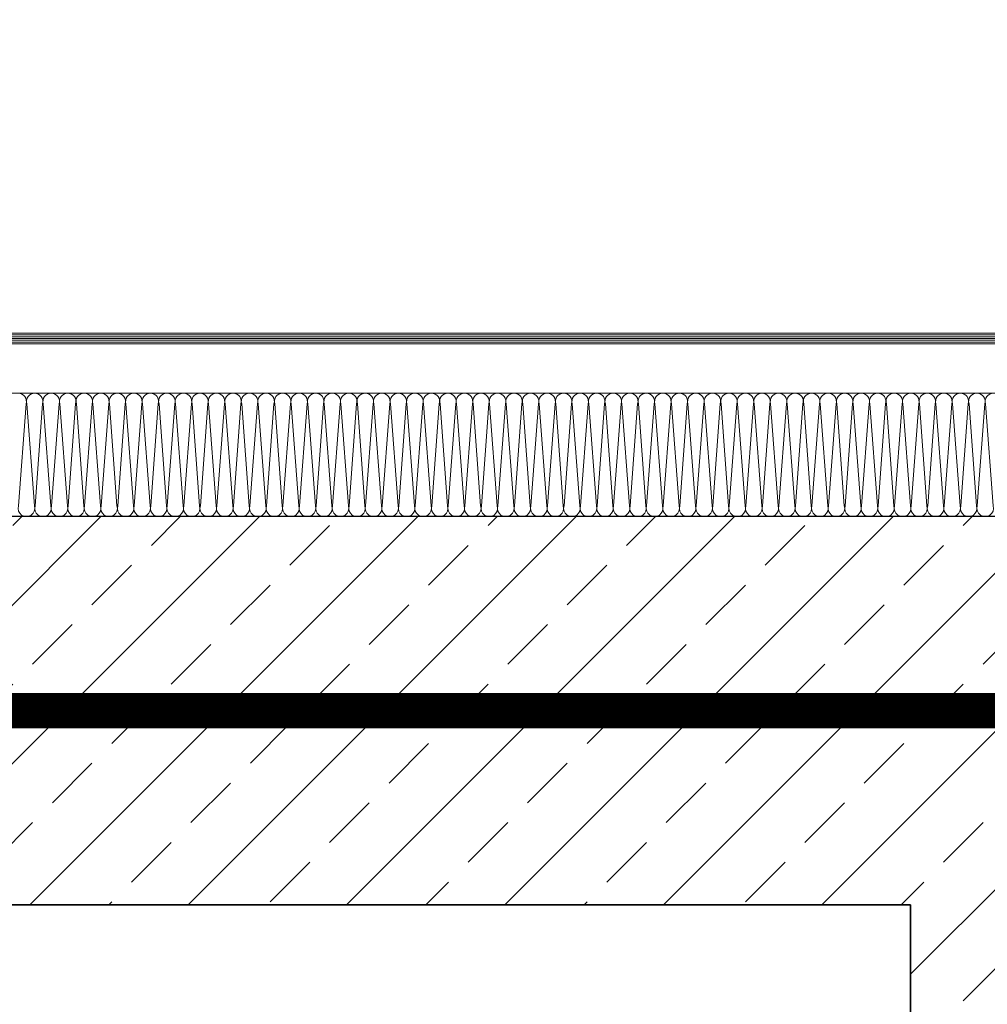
# Model space of a CAD drawing. Header units: millimetres. Extents: x -1147 to 4913, y -2332 to 921.
# Tile 24 of 119: x -129 to -74, y 172 to 228. Entities that reach past the tile are written whole.
import ezdxf
from ezdxf import colors
from ezdxf.entities.mleader import LeaderData, LeaderLine
from ezdxf.math import Vec2, Vec3

# ---------------------------------------------------------------- set-up
doc = ezdxf.new("R2010")
doc.units = ezdxf.units.MM
doc.header["$LTSCALE"] = 0.2
doc.linetypes.add('DASHEDX2', pattern=[1.5, 1, -0.5])
for name, color, linetype, lineweight in [('_MB_ocieplenie_0.09', 252, 'Continuous', 9), ('A-KOMENTWYM - DETAL', 30, 'Continuous', 5), ('ST_AE_GLAS_szraf', 252, 'Continuous', 0), ('ST_AE_GLAS_widok', 142, 'Continuous', 9)]:
    doc.layers.add(name, color=color, linetype=linetype, lineweight=lineweight)
doc.layers.add('_p.poż.', color=7, linetype='Continuous', true_color=0xf20000)
for name, color, linetype in [('A-opis', 7, 'Continuous'), ('A-widok', 41, 'Continuous'), ('A-ściany', 140, 'Continuous')]:
    doc.layers.add(name, color=color, linetype=linetype)
doc.styles.add('Arch-Dim', font='romans.shx', dxfattribs={"width": 0.75})
doc.styles.add('TXT', font='romans.shx', dxfattribs={"width": 0.7})
doc.dimstyles.new('1-50', dxfattribs={"dimtxt": 12, "dimasz": 8, "dimexe": 3, "dimexo": 0, "dimgap": 2, "dimtad": 1, "dimrnd": 0.5, "dimzin": 12, "dimdsep": 46, "dimtxsty": 'TXT', "dimblk": 'OBLIQUE', "dimcen": 0.125, "dimdle": 2, "dimclrd": 256, "dimclre": 256, "dimclrt": 7, "dimazin": 0, "dimtfac": 1, "dimtix": 1, "dimtmove": 1, "dimatfit": 2, "dimfxl": 3, "dimfxlon": 1, "dimtvp": 10, "dimtolj": 1, "dimtzin": 0, "dimarcsym": 0})

# ---------------------------------------------------------------- blocks, each defined once
blk = doc.blocks.new('_None')
blk = doc.blocks.new('_Oblique')
at = {"color": 0, "linetype": 'ByBlock', "lineweight": -2}
blk.add_line((-0.5, -0.5), (0.5, 0.5), dxfattribs=at)
blk = doc.blocks.new('*D355')
at = {"layer": 'A-KOMENTWYM - DETAL', "lineweight": -2}
for p, q in [((-430.9, 234.804), (-430.9, 240.804)), ((-49, 240.804), (-49, 234.804)), ((-432.9, 237.804), (-47, 237.804))]:
    blk.add_line(p, q, dxfattribs=at)
at = {"layer": 'Defpoints', "color": 0}
for p in [(-49, 314.25), (-49, 237.804), (-430.9, 210.297)]:
    blk.add_point(p, dxfattribs=at)
at = {"layer": 'A-KOMENTWYM - DETAL', "lineweight": -2, "xscale": 8, "yscale": 8, "zscale": 8, "rotation": 180}
blk.add_blockref('_Oblique', (-430.9, 237.804), dxfattribs=at)
at = {"layer": 'A-KOMENTWYM - DETAL', "lineweight": -2, "xscale": 8, "yscale": 8, "zscale": 8}
blk.add_blockref('_Oblique', (-49, 237.804), dxfattribs=at)
at = {"layer": 'A-KOMENTWYM - DETAL', "color": 7, "insert": (-239.95, 245.804), "char_height": 12, "attachment_point": 5, "style": 'TXT'}
blk.add_mtext('\\A1;382', dxfattribs=at)
blk = doc.blocks.new('_Dot')
at = {"color": 0, "linetype": 'ByBlock', "lineweight": -2}
blk.add_line((-0.5, 0), (-1, 0), dxfattribs=at)
at = {"color": 0, "linetype": 'ByBlock', "const_width": 0.5}
blk.add_lwpolyline([(-0.25, 0, 1), (0.25, 0, 1)], format="xyb", close=True, dxfattribs=at)
blk = doc.blocks.new('*D1583')
at = {"layer": 'A-KOMENTWYM - DETAL', "lineweight": -2}
for p, q in [((-398.5, 24.419), (-398.5, 18.419)), ((-78.5, 24.419), (-78.5, 18.419)), ((-400.5, 21.419), (-76.5, 21.419))]:
    blk.add_line(p, q, dxfattribs=at)
at = {"layer": 'Defpoints', "color": 0}
for p in [(-398.5, 177.997), (-78.5, 177.997), (-78.5, 21.419)]:
    blk.add_point(p, dxfattribs=at)
at = {"layer": 'A-KOMENTWYM - DETAL', "lineweight": -2, "xscale": 8, "yscale": 8, "zscale": 8, "rotation": 180}
blk.add_blockref('_Oblique', (-398.5, 21.419), dxfattribs=at)
at = {"layer": 'A-KOMENTWYM - DETAL', "lineweight": -2, "xscale": 8, "yscale": 8, "zscale": 8}
blk.add_blockref('_Oblique', (-78.5, 21.419), dxfattribs=at)
at = {"layer": 'A-KOMENTWYM - DETAL', "color": 7, "insert": (-238.5, 29.419), "char_height": 12, "attachment_point": 5, "style": 'TXT'}
blk.add_mtext('\\A1;320', dxfattribs=at)
blk = doc.blocks.new('*U1660')
at = {"layer": '_MB_ocieplenie_0.09', "flags": 128}
for points in [[(-3713.6, 31, 0.505403), (-3732.7, 5.1), (-3714.4, -242, -1.345402), (-3752.7, -242), (-3734.5, 5.1, 0.505403), (-3753.6, 31)], [(-3673.6, 31, 0.505403), (-3692.7, 5.1), (-3674.4, -242, -1.345402), (-3712.7, -242), (-3694.5, 5.1, 0.505403), (-3713.6, 31)], [(-3633.6, 31, 0.505403), (-3652.7, 5.1), (-3634.4, -242, -1.345402), (-3672.7, -242), (-3654.5, 5.1, 0.505403), (-3673.6, 31)], [(-3593.6, 31, 0.505403), (-3612.7, 5.1), (-3594.4, -242, -1.345402), (-3632.7, -242), (-3614.5, 5.1, 0.505403), (-3633.6, 31)], [(-3553.6, 31, 0.505403), (-3572.7, 5.1), (-3554.4, -242, -1.345402), (-3592.7, -242), (-3574.5, 5.1, 0.505403), (-3593.6, 31)], [(-3513.6, 31, 0.505403), (-3532.7, 5.1), (-3514.4, -242, -1.345402), (-3552.7, -242), (-3534.5, 5.1, 0.505403), (-3553.6, 31)], [(-3473.6, 31, 0.505403), (-3492.7, 5.1), (-3474.4, -242, -1.345402), (-3512.7, -242), (-3494.5, 5.1, 0.505403), (-3513.6, 31)], [(-3433.6, 31, 0.505403), (-3452.7, 5.1), (-3434.4, -242, -1.345402), (-3472.7, -242), (-3454.5, 5.1, 0.505403), (-3473.6, 31)], [(-3393.6, 31, 0.505403), (-3412.7, 5.1), (-3394.4, -242, -1.345402), (-3432.7, -242), (-3414.5, 5.1, 0.505403), (-3433.6, 31)], [(-3353.6, 31, 0.505403), (-3372.7, 5.1), (-3354.4, -242, -1.345402), (-3392.7, -242), (-3374.5, 5.1, 0.505403), (-3393.6, 31)], [(-3313.6, 31, 0.505403), (-3332.7, 5.1), (-3314.4, -242, -1.345402), (-3352.7, -242), (-3334.5, 5.1, 0.505403), (-3353.6, 31)], [(-3273.6, 31, 0.505403), (-3292.7, 5.1), (-3274.4, -242, -1.345402), (-3312.7, -242), (-3294.5, 5.1, 0.505403), (-3313.6, 31)], [(-3233.6, 31, 0.505403), (-3252.7, 5.1), (-3234.4, -242, -1.345402), (-3272.7, -242), (-3254.5, 5.1, 0.505403), (-3273.6, 31)], [(-3193.6, 31, 0.505403), (-3212.7, 5.1), (-3194.4, -242, -1.345402), (-3232.7, -242), (-3214.5, 5.1, 0.505403), (-3233.6, 31)], [(-3153.6, 31, 0.505403), (-3172.7, 5.1), (-3154.4, -242, -1.345402), (-3192.7, -242), (-3174.5, 5.1, 0.505403), (-3193.6, 31)], [(-3113.6, 31, 0.505403), (-3132.7, 5.1), (-3114.4, -242, -1.345402), (-3152.7, -242), (-3134.5, 5.1, 0.505403), (-3153.6, 31)], [(-3073.6, 31, 0.505403), (-3092.7, 5.1), (-3074.4, -242, -1.345402), (-3112.7, -242), (-3094.5, 5.1, 0.505403), (-3113.6, 31)], [(-3033.6, 31, 0.505403), (-3052.7, 5.1), (-3034.4, -242, -1.345402), (-3072.7, -242), (-3054.5, 5.1, 0.505403), (-3073.6, 31)], [(-2993.6, 31, 0.505403), (-3012.7, 5.1), (-2994.4, -242, -1.345402), (-3032.7, -242), (-3014.5, 5.1, 0.505403), (-3033.6, 31)], [(-2953.6, 31, 0.505403), (-2972.7, 5.1), (-2954.4, -242, -1.345402), (-2992.7, -242), (-2974.5, 5.1, 0.505403), (-2993.6, 31)], [(-2913.6, 31, 0.505403), (-2932.7, 5.1), (-2914.4, -242, -1.345402), (-2952.7, -242), (-2934.5, 5.1, 0.505403), (-2953.6, 31)], [(-2873.6, 31, 0.505403), (-2892.7, 5.1), (-2874.4, -242, -1.345402), (-2912.7, -242), (-2894.5, 5.1, 0.505403), (-2913.6, 31)], [(-2833.6, 31, 0.505403), (-2852.7, 5.1), (-2834.4, -242, -1.345402), (-2872.7, -242), (-2854.5, 5.1, 0.505403), (-2873.6, 31)], [(-2793.6, 31, 0.505403), (-2812.7, 5.1), (-2794.4, -242, -1.345402), (-2832.7, -242), (-2814.5, 5.1, 0.505403), (-2833.6, 31)], [(-2753.6, 31, 0.505403), (-2772.7, 5.1), (-2754.4, -242, -1.345402), (-2792.7, -242), (-2774.5, 5.1, 0.505403), (-2793.6, 31)], [(-2713.6, 31, 0.505403), (-2732.7, 5.1), (-2714.4, -242, -1.345402), (-2752.7, -242), (-2734.5, 5.1, 0.505403), (-2753.6, 31)], [(-2673.6, 31, 0.505403), (-2692.7, 5.1), (-2674.4, -242, -1.345402), (-2712.7, -242), (-2694.5, 5.1, 0.505403), (-2713.6, 31)], [(-2633.6, 31, 0.505403), (-2652.7, 5.1), (-2634.4, -242, -1.345402), (-2672.7, -242), (-2654.5, 5.1, 0.505403), (-2673.6, 31)], [(-2593.6, 31, 0.505403), (-2612.7, 5.1), (-2594.4, -242, -1.345402), (-2632.7, -242), (-2614.5, 5.1, 0.505403), (-2633.6, 31)], [(-2553.6, 31, 0.505403), (-2572.7, 5.1), (-2554.4, -242, -1.345402), (-2592.7, -242), (-2574.5, 5.1, 0.505403), (-2593.6, 31)], [(-2513.6, 31, 0.505403), (-2532.7, 5.1), (-2514.4, -242, -1.345402), (-2552.7, -242), (-2534.5, 5.1, 0.505403), (-2553.6, 31)], [(-2473.6, 31, 0.505403), (-2492.7, 5.1), (-2474.4, -242, -1.345402), (-2512.7, -242), (-2494.5, 5.1, 0.505403), (-2513.6, 31)], [(-2433.6, 31, 0.505403), (-2452.7, 5.1), (-2434.4, -242, -1.345402), (-2472.7, -242), (-2454.5, 5.1, 0.505403), (-2473.6, 31)], [(-2393.6, 31, 0.505403), (-2412.7, 5.1), (-2394.4, -242, -1.345402), (-2432.7, -242), (-2414.5, 5.1, 0.505403), (-2433.6, 31)], [(-2353.6, 31, 0.505403), (-2372.7, 5.1), (-2354.4, -242, -1.345402), (-2392.7, -242), (-2374.5, 5.1, 0.505403), (-2393.6, 31)], [(-2313.6, 31, 0.505403), (-2332.7, 5.1), (-2314.4, -242, -1.345402), (-2352.7, -242), (-2334.5, 5.1, 0.505403), (-2353.6, 31)], [(-2273.6, 31, 0.505403), (-2292.7, 5.1), (-2274.4, -242, -1.345402), (-2312.7, -242), (-2294.5, 5.1, 0.505403), (-2313.6, 31)], [(-2233.6, 31, 0.505403), (-2252.7, 5.1), (-2234.4, -242, -1.345402), (-2272.7, -242), (-2254.5, 5.1, 0.505403), (-2273.6, 31)], [(-2193.6, 31, 0.505403), (-2212.7, 5.1), (-2194.4, -242, -1.345402), (-2232.7, -242), (-2214.5, 5.1, 0.505403), (-2233.6, 31)], [(-2153.6, 31, 0.505403), (-2172.7, 5.1), (-2154.4, -242, -1.345402), (-2192.7, -242), (-2174.5, 5.1, 0.505403), (-2193.6, 31)], [(-2113.6, 31, 0.505403), (-2132.7, 5.1), (-2114.4, -242, -1.345402), (-2152.7, -242), (-2134.5, 5.1, 0.505403), (-2153.6, 31)], [(-2073.6, 31, 0.505403), (-2092.7, 5.1), (-2074.4, -242, -1.345402), (-2112.7, -242), (-2094.5, 5.1, 0.505403), (-2113.6, 31)], [(-2033.6, 31, 0.505403), (-2052.7, 5.1), (-2034.4, -242, -1.345402), (-2072.7, -242), (-2054.5, 5.1, 0.505403), (-2073.6, 31)], [(-1993.6, 31, 0.505403), (-2012.7, 5.1), (-1994.4, -242, -1.345402), (-2032.7, -242), (-2014.5, 5.1, 0.505403), (-2033.6, 31)], [(-1953.6, 31, 0.505403), (-1972.7, 5.1), (-1954.4, -242, -1.345402), (-1992.7, -242), (-1974.5, 5.1, 0.505403), (-1993.6, 31)], [(-1913.6, 31, 0.505403), (-1932.7, 5.1), (-1914.4, -242, -1.345402), (-1952.7, -242), (-1934.5, 5.1, 0.505403), (-1953.6, 31)], [(-1873.6, 31, 0.505403), (-1892.7, 5.1), (-1874.4, -242, -1.345402), (-1912.7, -242), (-1894.5, 5.1, 0.505403), (-1913.6, 31)], [(-1833.6, 31, 0.505403), (-1852.7, 5.1), (-1834.4, -242, -1.345402), (-1872.7, -242), (-1854.5, 5.1, 0.505403), (-1873.6, 31)], [(-1793.6, 31, 0.505403), (-1812.7, 5.1), (-1794.4, -242, -1.345402), (-1832.7, -242), (-1814.5, 5.1, 0.505403), (-1833.6, 31)], [(-1753.6, 31, 0.505403), (-1772.7, 5.1), (-1754.4, -242, -1.345402), (-1792.7, -242), (-1774.5, 5.1, 0.505403), (-1793.6, 31)], [(-1713.6, 31, 0.505403), (-1732.7, 5.1), (-1714.4, -242, -1.345402), (-1752.7, -242), (-1734.5, 5.1, 0.505403), (-1753.6, 31)], [(-1673.6, 31, 0.505403), (-1692.7, 5.1), (-1674.4, -242, -1.345402), (-1712.7, -242), (-1694.5, 5.1, 0.505403), (-1713.6, 31)], [(-1633.6, 31, 0.505403), (-1652.7, 5.1), (-1634.4, -242, -1.345402), (-1672.7, -242), (-1654.5, 5.1, 0.505403), (-1673.6, 31)], [(-1593.6, 31, 0.505403), (-1612.7, 5.1), (-1594.4, -242, -1.345402), (-1632.7, -242), (-1614.5, 5.1, 0.505403), (-1633.6, 31)], [(-1553.6, 31, 0.505403), (-1572.7, 5.1), (-1554.4, -242, -1.345402), (-1592.7, -242), (-1574.5, 5.1, 0.505403), (-1593.6, 31)], [(-1513.6, 31, 0.505403), (-1532.7, 5.1), (-1514.4, -242, -1.345402), (-1552.7, -242), (-1534.5, 5.1, 0.505403), (-1553.6, 31)], [(-1473.6, 31, 0.505403), (-1492.7, 5.1), (-1474.4, -242, -1.345402), (-1512.7, -242), (-1494.5, 5.1, 0.505403), (-1513.6, 31)], [(-1433.6, 31, 0.505403), (-1452.7, 5.1), (-1434.4, -242, -1.345402), (-1472.7, -242), (-1454.5, 5.1, 0.505403), (-1473.6, 31)], [(-1393.6, 31, 0.505403), (-1412.7, 5.1), (-1394.4, -242, -1.345402), (-1432.7, -242), (-1414.5, 5.1, 0.505403), (-1433.6, 31)]]:
    blk.add_lwpolyline(points, format="xyb", dxfattribs=at)
blk = doc.blocks.new('szyb-szkło_150-I piętro2')
at = {"layer": 'A-ściany', "transparency": 33554687}
h = blk.add_hatch(dxfattribs=at)
h.set_pattern_fill('ANSI33-METRIC', color=14)
h.set_pattern_definition([(45, (428.5, -207.997), (-4.49013, 4.49013), []), (45, (432.99, -207.997), (-4.49013, 4.49013), [3.175, -1.5875])])
h.paths.add_polyline_path([(350, -196), (350, -259), (30, -259), (30, -30), (350, -30), (350, -50), (372, -50.003), (372, -8), (8, -8), (8, -281), (372, -281), (372, -196)])
at = {"layer": '_MB_ocieplenie_0.09'}
blk.add_line((387.341, -1), (1, -1), dxfattribs=at)
at = {"layer": '_p.poż.', "linetype": 'DASHEDX2', "ltscale": 10}
blk.add_lwpolyline([(207.933, -19, 2, 2, 0), (361, -19, 2, 2, 0), (361, -53.751, 2, 2, 0)], format="xyseb", dxfattribs=at)
at = {"layer": 'A-widok', "transparency": 33554679}
blk.add_lwpolyline([(30, -30), (30, -259), (350, -259), (350, -30)], close=True, dxfattribs=at)
at = {"layer": 'A-ściany'}
blk.add_lwpolyline([(350, -196), (350, -259), (30, -259), (30, -30), (350, -30), (350, -50), (372, -50.003), (372, -8), (8, -8), (8, -281), (372, -281), (372, -196)], close=True, dxfattribs=at)
at = {"xscale": 0.02342540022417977, "yscale": 0.02342540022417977, "zscale": 0.02342540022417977}
blk.add_blockref('*U1660', (387.341, -1.727), dxfattribs=at)

msp = doc.modelspace()

# ---------------------------------------------------------------- linework, layer by layer
at = {"layer": 'ST_AE_GLAS_szraf'}
for p, q in [((-242.9, 210.297), (-57.5, 210.297)), ((-242.9, 210.197), (-57.5, 210.197)), ((-242.9, 210.097), (-57.5, 210.097)), ((-242.9, 209.997), (-57.5, 209.997)), ((-242.9, 209.897), (-57.5, 209.897))]:
    msp.add_line(p, q, dxfattribs=at)
at = {"layer": 'ST_AE_GLAS_widok'}
msp.add_lwpolyline([(-242.9, 210.297), (-242.9, 209.897), (-242.8, 209.797), (-57.6, 209.797), (-57.5, 209.897), (-57.5, 210.297), (-57.6, 210.397), (-242.8, 210.397), (-242.9, 210.297)], dxfattribs=at)

# ---------------------------------------------------------------- block references
msp.add_blockref('szyb-szkło_150-I piętro2', (-428.5, 207.997))

# ---------------------------------------------------------------- dimensions: what is measured, and where the dimension line sits
at = {"layer": 'A-KOMENTWYM - DETAL'}
for base, p1, p2, picture, middle in [((-49, 237.804), (-430.9, 210.297), (-49, 314.25), '*D355', (-239.95, 245.804)), ((-78.5, 21.419), (-398.5, 177.997), (-78.5, 177.997), '*D1583', (-238.5, 29.419))]:
    dim = msp.add_linear_dim(base=base, p1=p1, p2=p2, dimstyle='1-50', override={"dimtxt": 12}, dxfattribs=at)
    dim.commit()
    dim.dimension.update_dxf_attribs({"geometry": picture, "text_midpoint": middle})

# ---------------------------------------------------------------- leaders
at = {"layer": 'A-opis'}
ml = msp.add_multileader_mtext('Standard', dxfattribs=at)
ml.set_content('\\pxt4;IST. ŚCIANA ZEWNĘTRZNA\\P\\pxt4;-tynk cem.-wap. - 1,5 cm;\\P\\pxt1;-cegła ceramiczna - 38 cm;\\P\\pxt1;-styropian - 10 cm;\\P\\pxt1;-tynk cienkowarstwowy - 0,5 cm', color=256, style='Arch-Dim')
ml.set_leader_properties(color=30)
ml.set_arrow_properties(name='NONE')
ml.build(insert=Vec2(0, 0))
ml.multileader.update_dxf_attribs({"text_left_attachment_type": 6, "text_right_attachment_type": 6, "dogleg_length": 2, "arrow_head_size": 5})
ctx = ml.context
ctx.base_point, ctx.char_height, ctx.arrow_head_size, ctx.landing_gap_size, ctx.plane_origin = Vec3(-289.394, 406.119), 10, 5, 0.2, Vec3(-925.929, -3506.833)
ctx.left_attachment, ctx.right_attachment = 6, 6
notes = []
notes.append((ctx, [(0, (1, 1, 0), (-53.5, 406.119), (-1, 0), 38.769, [(0, [(20.293, 406.119)], 0, [])])]))
ctx.mtext.insert = Vec3(-289.194, 419.419)
ml = msp.add_multileader_mtext('Standard', dxfattribs=at)
ml.set_content('\\pxt4;deomntaż okna, zamurowanie fragmentu otowru i montaż mniejszego okna ', color=256, style='Arch-Dim')
ml.set_leader_properties(color=30)
ml.set_arrow_properties(name='DOT')
ml.build(insert=Vec2(0, 0))
ml.multileader.update_dxf_attribs({"text_left_attachment_type": 6, "text_right_attachment_type": 6, "dogleg_length": 2, "arrow_head_size": 5})
ctx = ml.context
ctx.base_point, ctx.char_height, ctx.arrow_head_size, ctx.landing_gap_size, ctx.plane_origin, ctx.plane_x_axis, ctx.plane_y_axis = Vec3(-311.659, 312.19), 12, 5, 0.2, Vec3(1610.329, 4547.897), Vec3(-1, 0), Vec3(0, -1)
ctx.left_attachment, ctx.right_attachment = 6, 6
notes.append((ctx, [(1, (1, 1, 0), (-147.529, 312.19), (-1, 0), 2, [(1, [(-20.5, 286.135), (-20.5, 205.098)], 0, [])])]))
ctx.mtext.insert, ctx.mtext.width = Vec3(-311.459, 328.15), 175.89688
for ctx, leaders in notes:
    for number, flags, end, landing, length, lines in leaders:
        leader = LeaderData()
        leader.index, (leader.has_last_leader_line, leader.has_dogleg_vector, leader.attachment_direction) = number, flags
        leader.last_leader_point, leader.dogleg_vector, leader.dogleg_length = Vec3(end), Vec3(landing), length
        for number, points, colour, breaks in lines:
            line = LeaderLine()
            line.index, line.vertices, line.color, line.breaks = number, Vec3.list(points), colors.encode_raw_color(colour), breaks
            leader.lines.append(line)
        ctx.leaders.append(leader)

doc.saveas('drawing.dxf')
